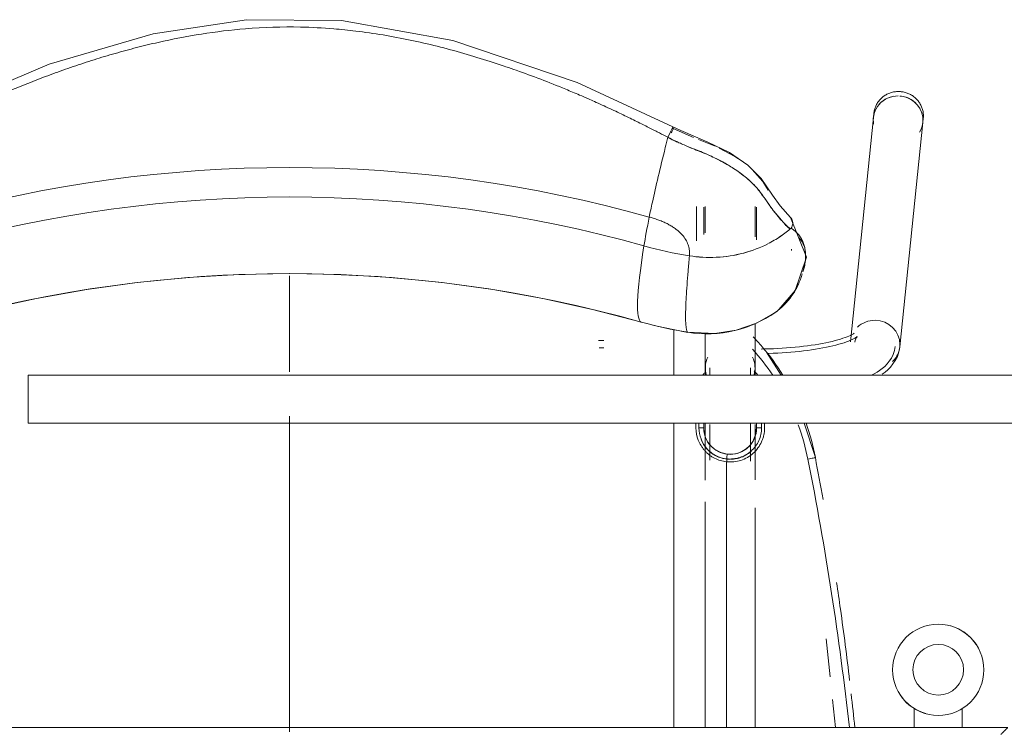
# Model space of a CAD drawing. Header units: metres. Extents: x 2.9 to 42.3, y -72.9 to -49.3.
# Tile 12 of 256: x 6.423 to 6.833, y -69.631 to -69.333. Entities that reach past the tile are written whole.
import ezdxf

# ---------------------------------------------------------------- set-up
doc = ezdxf.new("R2010")
doc.units = ezdxf.units.M
doc.layers.add('A-GENM', color=7, linetype='Continuous', lineweight=18)
doc.layers.add('I-FURN', color=7, linetype='Continuous', lineweight=18)

# ---------------------------------------------------------------- blocks, each defined once
blk = doc.blocks.new('FDE_CJU03_ConjuntoUsoMúltiplo_1mesa4cadeiras - CJU03_ConjuntoUsoMúltiplo_01mesa04cadeiras-V8-2PAV')
at = {"layer": 'I-FURN', "color": 253, "true_color": 0xaaaaaa}
for p, q in [((-0.3, 0.6), (-0.3, -0.6)), ((-0.2999, 0.581), (-0.30767, 0.581)), ((-0.55193, 0.56459), (-0.5537, 0.56477)), ((-0.45849, 0.55498), (-0.55193, 0.56459)), ((-0.30767, 0.561), (-0.2999, 0.561)), ((-0.55582, 0.54418), (-0.55405, 0.544)), ((-0.55405, 0.544), (-0.46061, 0.53439)), ((-0.33687, 0.52438), (-0.32106, 0.52601)), ((-0.3116, 0.52699), (-0.2999, 0.52819)), ((-0.41239, 0.51981), (-0.42667, 0.51514)), ((-0.49865, 0.50985), (-0.49922, 0.50992)), ((-0.44667, 0.50556), (-0.45626, 0.49954)), ((-0.47274, 0.50302), (-0.47353, 0.50407)), ((-0.50439, 0.4947), (-0.51692, 0.4947)), ((-0.50312, 0.49535), (-0.51671, 0.49535)), ((-0.44977, 0.4947), (-0.46821, 0.4947)), ((-0.2999, 0.4947), (-0.39144, 0.4947)), ((-0.41172, 0.48298), (-0.41065, 0.48298)), ((-0.54208, 0.47808), (-0.54484, 0.47118)), ((-0.51692, 0.474), (-0.50605, 0.474)), ((-0.51671, 0.47335), (-0.50533, 0.47335)), ((-0.46418, 0.474), (-0.44977, 0.474)), ((-0.42471, 0.47335), (-0.42667, 0.47335)), ((-0.394, 0.474), (-0.2999, 0.474)), ((-0.54569, 0.46901), (-0.54942, 0.46067)), ((-0.51692, 0.47035), (-0.50262, 0.47035)), ((-0.42667, 0.47136), (-0.42476, 0.47136)), ((-0.55015, 0.4605), (-0.55004, 0.46043)), ((-0.44667, 0.46085), (-0.46567, 0.46085))]:
    blk.add_line(p, q, dxfattribs=at)
at = {"layer": 'I-FURN', "color": 253, "true_color": 0xaaaaaa, "flags": 128}
for points in [[(-0.5537, 0.56477), (-0.55411, 0.5648), (-0.55451, 0.56482), (-0.55492, 0.56482), (-0.55533, 0.5648), (-0.55574, 0.56477), (-0.55614, 0.56472), (-0.55655, 0.56465), (-0.55695, 0.56457), (-0.55734, 0.56447), (-0.55773, 0.56435), (-0.55812, 0.56422), (-0.5585, 0.56407), (-0.55888, 0.56391), (-0.55924, 0.56373), (-0.5596, 0.56353), (-0.55996, 0.56333), (-0.5603, 0.5631), (-0.56063, 0.56287), (-0.56096, 0.56262), (-0.56127, 0.56236), (-0.56158, 0.56208), (-0.56187, 0.5618), (-0.56215, 0.5615), (-0.56242, 0.56119), (-0.56268, 0.56087), (-0.56292, 0.56054), (-0.56315, 0.56021), (-0.56337, 0.55986), (-0.56357, 0.5595), (-0.56376, 0.55914), (-0.56394, 0.55877), (-0.5641, 0.55839), (-0.56424, 0.55801), (-0.56438, 0.55762), (-0.56449, 0.55723), (-0.56459, 0.55683), (-0.56468, 0.55643), (-0.56475, 0.55603), (-0.5648, 0.55562), (-0.56484, 0.55521), (-0.56486, 0.5548), (-0.56487, 0.55439), (-0.56486, 0.55398), (-0.56484, 0.55357), (-0.56479, 0.55317), (-0.56474, 0.55276), (-0.56467, 0.55236), (-0.56458, 0.55196), (-0.56447, 0.55156), (-0.56435, 0.55117), (-0.56422, 0.55078), (-0.56407, 0.5504), (-0.56391, 0.55002), (-0.56373, 0.54965), (-0.56353, 0.54929), (-0.56333, 0.54894), (-0.56311, 0.5486), (-0.56287, 0.54826), (-0.56262, 0.54794), (-0.56236, 0.54762), (-0.56209, 0.54731), (-0.56181, 0.54702), (-0.56151, 0.54674), (-0.5612, 0.54647), (-0.56088, 0.54621), (-0.56056, 0.54597), (-0.56022, 0.54574), (-0.55987, 0.54552), (-0.55952, 0.54532), (-0.55915, 0.54514), (-0.55878, 0.54496), (-0.55841, 0.54481), (-0.55802, 0.54467), (-0.55763, 0.54454), (-0.55724, 0.54443), (-0.55684, 0.54434), (-0.55682, 0.54433)], [(-0.45849, 0.55498), (-0.45643, 0.55461), (-0.45453, 0.55396), (-0.45284, 0.55312), (-0.45136, 0.55214), (-0.45008, 0.55109), (-0.44897, 0.54998), (-0.44799, 0.54885), (-0.44712, 0.54768)], [(-0.45869, 0.55309), (-0.45691, 0.55277), (-0.45527, 0.55221), (-0.45379, 0.55147), (-0.4525, 0.55062), (-0.45136, 0.54968), (-0.45036, 0.54869), (-0.44947, 0.54766), (-0.44867, 0.54659), (-0.44795, 0.54549), (-0.44727, 0.54435), (-0.44667, 0.5432)], [(-0.55682, 0.54433), (-0.55642, 0.54426), (-0.55601, 0.5442), (-0.55582, 0.54418)], [(-0.46276, 0.5372), (-0.46271, 0.53714), (-0.46257, 0.53697), (-0.46237, 0.53668), (-0.46213, 0.53628), (-0.46185, 0.53577), (-0.46155, 0.53516), (-0.46123, 0.53445), (-0.4609, 0.53365), (-0.46056, 0.53276), (-0.46023, 0.53178), (-0.45989, 0.53073), (-0.45956, 0.5296), (-0.45924, 0.5284), (-0.45892, 0.52713), (-0.45861, 0.52579), (-0.45832, 0.5244), (-0.45803, 0.52294), (-0.45776, 0.52144), (-0.4575, 0.51988), (-0.45726, 0.51828), (-0.45703, 0.51663), (-0.45682, 0.51494), (-0.45663, 0.51321), (-0.45645, 0.51145), (-0.45629, 0.50966), (-0.45615, 0.50784), (-0.45603, 0.506), (-0.45592, 0.50414), (-0.45584, 0.50226), (-0.45577, 0.50036)], [(-0.46042, 0.53628), (-0.46118, 0.53642), (-0.46182, 0.53663), (-0.46229, 0.53686), (-0.46259, 0.53706), (-0.46273, 0.53718), (-0.46276, 0.5372)], [(-0.46416, 0.53592), (-0.46411, 0.53586), (-0.46398, 0.53567), (-0.46379, 0.53536), (-0.46356, 0.53494), (-0.46329, 0.5344), (-0.463, 0.53376), (-0.46269, 0.53302), (-0.46238, 0.53219), (-0.46206, 0.53126), (-0.46174, 0.53026), (-0.46142, 0.52918), (-0.4611, 0.52802), (-0.46079, 0.52679), (-0.46049, 0.52549), (-0.4602, 0.52413), (-0.45992, 0.52271), (-0.45965, 0.52124), (-0.4594, 0.51971), (-0.45916, 0.51814), (-0.45894, 0.51652), (-0.45873, 0.51485), (-0.45853, 0.51315), (-0.45836, 0.51142), (-0.4582, 0.50965), (-0.45806, 0.50785), (-0.45793, 0.50603), (-0.45783, 0.50419), (-0.45774, 0.50233), (-0.45767, 0.50046), (-0.45763, 0.49858), (-0.4576, 0.4972)], [(-0.51237, 0.5095), (-0.49582, 0.5162), (-0.48193, 0.5114), (-0.47403, 0.50467), (-0.47352, 0.50406)], [(-0.51238, 0.50949), (-0.51721, 0.5052), (-0.52172, 0.50199), (-0.52857, 0.4973), (-0.53414, 0.49173), (-0.53945, 0.48406), (-0.54383, 0.47499), (-0.54856, 0.46381), (-0.55015, 0.4605)], [(-0.4728, 0.5031), (-0.46839, 0.49533), (-0.46543, 0.48687), (-0.46403, 0.47802), (-0.46455, 0.46675)], [(-0.52375, 0.50018), (-0.52735, 0.49789), (-0.53235, 0.49347)], [(-0.4469, 0.4947), (-0.44764, 0.4947), (-0.44831, 0.4947), (-0.4489, 0.4947), (-0.44942, 0.4947), (-0.44977, 0.4947)], [(-0.44977, 0.4928), (-0.44931, 0.4928), (-0.44878, 0.4928), (-0.44817, 0.4928), (-0.44749, 0.4928), (-0.44673, 0.4928)], [(-0.42667, 0.4928), (-0.42576, 0.4928), (-0.42401, 0.4928), (-0.42222, 0.4928), (-0.42039, 0.4928), (-0.41854, 0.4928), (-0.41665, 0.4928), (-0.41474, 0.4928), (-0.41281, 0.4928), (-0.41086, 0.4928)], [(-0.40316, 0.4947), (-0.40337, 0.4947), (-0.40536, 0.4947), (-0.40735, 0.4947), (-0.40933, 0.4947), (-0.41129, 0.4947), (-0.41324, 0.4947), (-0.41517, 0.4947), (-0.41707, 0.4947), (-0.41895, 0.4947), (-0.4208, 0.4947), (-0.42262, 0.4947), (-0.4244, 0.4947), (-0.42614, 0.4947)], [(-0.41377, 0.48314), (-0.41374, 0.48522), (-0.41411, 0.4873), (-0.41487, 0.48926), (-0.41598, 0.49105), (-0.41742, 0.49259), (-0.41904, 0.49378), (-0.42183, 0.49496), (-0.42471, 0.49535)], [(-0.53678, 0.48784), (-0.53776, 0.48633), (-0.54133, 0.47976)], [(-0.42471, 0.47335), (-0.42265, 0.47355), (-0.42062, 0.47414), (-0.41874, 0.47511), (-0.4171, 0.47641), (-0.41582, 0.47787), (-0.41443, 0.48042), (-0.41377, 0.48314)], [(-0.2999, 0.48285), (-0.32732, 0.48283), (-0.35506, 0.48282), (-0.38282, 0.4828), (-0.4106, 0.48278)], [(-0.4469, 0.4759), (-0.44764, 0.4759), (-0.44831, 0.4759), (-0.4489, 0.4759), (-0.44942, 0.4759), (-0.44977, 0.4759)], [(-0.41129, 0.4759), (-0.41324, 0.4759), (-0.41517, 0.4759), (-0.41707, 0.4759), (-0.41895, 0.4759), (-0.4208, 0.4759), (-0.42262, 0.4759), (-0.4244, 0.4759), (-0.42614, 0.4759)], [(-0.44977, 0.474), (-0.44931, 0.474), (-0.44878, 0.474), (-0.44817, 0.474), (-0.44749, 0.474), (-0.44673, 0.474)], [(-0.42667, 0.474), (-0.42576, 0.474), (-0.42401, 0.474), (-0.42222, 0.474), (-0.42039, 0.474), (-0.41854, 0.474), (-0.41665, 0.474), (-0.41474, 0.474), (-0.41281, 0.474), (-0.41086, 0.474), (-0.40889, 0.474), (-0.40691, 0.474), (-0.40492, 0.474), (-0.40293, 0.474)], [(-0.46881, 0.44737), (-0.4671, 0.45393), (-0.46566, 0.46055), (-0.46454, 0.46676)], [(-0.55015, 0.4605), (-0.5686, 0.42062), (-0.58611, 0.36885), (-0.59447, 0.32251), (-0.59479, 0.28298), (-0.58887, 0.24413), (-0.57619, 0.20079), (-0.55586, 0.15267), (-0.55203, 0.14493), (-0.55018, 0.14122)], [(-0.54581, 0.45843), (-0.54678, 0.45891), (-0.54777, 0.45939), (-0.54868, 0.45984), (-0.54943, 0.46019), (-0.54994, 0.46042), (-0.55015, 0.4605), (-0.55015, 0.4605)], [(-0.54942, 0.46067), (-0.54947, 0.46056), (-0.54953, 0.46044)], [(-0.2999, 0.46085), (-0.30338, 0.46085), (-0.33902, 0.46085), (-0.37469, 0.46085), (-0.41039, 0.46085), (-0.42667, 0.46085)], [(-0.46881, 0.15433), (-0.47414, 0.17483), (-0.47866, 0.19553), (-0.48237, 0.2164), (-0.48527, 0.23742), (-0.48734, 0.25853), (-0.48858, 0.27972), (-0.48899, 0.30094), (-0.48857, 0.32216), (-0.48732, 0.34335), (-0.48525, 0.36447), (-0.48235, 0.38548), (-0.47863, 0.40635), (-0.4741, 0.42705), (-0.46881, 0.44737)], [(-0.46109, 0.42953), (-0.46109, 0.42994), (-0.46109, 0.43031), (-0.46109, 0.43066), (-0.46109, 0.43097), (-0.46109, 0.43124), (-0.46109, 0.43148), (-0.46109, 0.43169), (-0.46109, 0.4318)], [(-0.45809, 0.4318), (-0.45809, 0.43162), (-0.45809, 0.4314), (-0.45809, 0.43115), (-0.45809, 0.43086), (-0.45809, 0.43054), (-0.45809, 0.43019), (-0.45809, 0.4298)]]:
    blk.add_lwpolyline(points, dxfattribs=at)
at = {"layer": 'I-FURN', "color": 253, "true_color": 0xaaaaaa}
for centre, radius, start, end in [((-0.32396, 0.571), 0.019, 0, 180), ((-0.324, 0.571), 0.01896, 123.4155, 164.0262), ((-0.324, 0.571), 0.01053, 0, 180), ((-0.32396, 0.571), 0.019, 180, 360), ((-0.324, 0.571), 0.01053, 180, 0), ((-0.324, 0.571), 0.01896, 303.4155, 344.0262)]:
    blk.add_arc(centre, radius, start, end, dxfattribs=at)
for centre, major_axis, ratio, start_param, end_param in [((-0.55299, 0.55429), (0.00106, 0.0103), 0.967163, 0.656571, 1.578726), ((-0.55299, 0.55429), (0.00106, 0.0103), 0.967163, 0.589816, 1.471565), ((-0.55299, 0.55429), (0.00106, 0.0103), 0.967163, 5.858731, 6.905929), ((-0.55299, 0.55429), (0.00106, 0.0103), 0.967163, 5.976302, 6.851227), ((-0.55299, 0.55429), (0.00106, 0.0103), 0.967163, 1.669941, 3.417141), ((-0.55299, 0.55429), (0.00106, 0.0103), 0.967163, 1.471565, 1.598786), ((-0.45955, 0.54468), (0.00106, 0.0103), 0.967163, 0.099145, 1.669941), ((-0.45955, 0.54468), (0.00106, 0.0103), 0.967163, 5.596932, 6.38233), ((-0.55299, 0.55429), (0.00106, 0.0103), 0.967163, 1.838177, 2.584285), ((-0.55299, 0.55429), (0.00106, 0.0103), 0.967163, 2.855299, 3.394061), ((-0.45955, 0.54468), (0.00106, 0.0103), 0.967163, 1.669941, 2.455339), ((-0.44977, 0.48435), (0, 0.01035), 0.978148, 5.962504, 6.738191), ((-0.44977, 0.48435), (0, 0.01035), 0.978148, 2.686587, 3.462274), ((-0.65627, 0.49418), (0, 0.1656), 0.978148, 4.432561, 4.549768), ((-0.76073, 0.51436), (-0.29621, 0.04754), 0.033662, 2.678566, 2.728869), ((-0.76073, 0.51436), (-0.29621, 0.04754), 0.033662, 2.72888, 2.779171), ((-0.76073, 0.51436), (-0.29621, 0.04754), 0.033662, 2.779174, 2.829474), ((-0.76073, 0.51436), (-0.29621, 0.04754), 0.033662, 2.829483, 2.930079), ((-0.76073, 0.51436), (-0.29621, 0.04754), 0.033662, 2.930086, 2.980382), ((-0.62829, 0.49418), (0, 0.16963), 0.978148, 4.432561, 4.549768), ((-0.76073, 0.51436), (-0.29621, 0.04754), 0.033662, 2.980391, 3.030684), ((-0.76073, 0.51436), (-0.29621, 0.04754), 0.033662, 3.030688, 3.13129), ((-0.57325, 0.47058), (-0.07702, 0.02165), 0.057423, 1.951227, 2.011546), ((-0.57325, 0.47058), (-0.07702, 0.02165), 0.057423, 2.011546, 2.373457), ((-0.57325, 0.47058), (-0.07702, 0.02165), 0.057423, 2.373457, 2.433775), ((-0.57325, 0.47058), (-0.07702, 0.02165), 0.057423, 2.433775, 2.494094), ((-0.00271, 0.30085), (0, 0.54235), 0.978148, 1.290968, 1.850624), ((0.0018, 0.30085), (0, 0.5344), 0.978148, 1.290968, 1.850624), ((-0.60511, 0.48104), (-0.11745, 0.03301), 0.057423, 2.494094, 2.683805), ((-0.7576, 0.5286), (-0.28881, 0.08118), 0.057423, 2.683805, 3.136529), ((0.02978, 0.30085), (0, 0.53037), 0.978148, 1.290968, 1.850624)]:
    blk.add_ellipse(centre, major_axis=major_axis, ratio=ratio, start_param=start_param, end_param=end_param, dxfattribs=at)
for points, knots in [([(-0.297, 0.597), (-0.29727, 0.59726), (-0.29765, 0.59765), (-0.29815, 0.59815), (-0.29845, 0.59845), (-0.29867, 0.59867), (-0.29888, 0.59888), (-0.29908, 0.59908), (-0.29926, 0.59926), (-0.29942, 0.59942), (-0.29961, 0.59961), (-0.29978, 0.59978), (-0.29995, 0.59995), (-0.3, 0.6), (-0.3, 0.6)], [-1, -1, -1, -1, -0.833333, -0.75, -0.666667, -0.625, -0.583333, -0.5, -0.458333, -0.416667, -0.333333, -0.25, -0.166667, 0, 0, 0, 0]), ([(-0.41174, 0.5167), (-0.39317, 0.52039), (-0.356, 0.52697), (-0.31859, 0.53193), (-0.2999, 0.53399)], [0, 0, 0, 0, 0.2222222, 0.4430121, 0.4430121, 0.4430121, 0.4430121]), ([(-0.3195, 0.5341), (-0.32942, 0.53294), (-0.34304, 0.53118), (-0.35663, 0.52922), (-0.36033, 0.52866)], [0.6330711, 0.6330711, 0.6330711, 0.6330711, 0.75, 0.7938399, 0.7938399, 0.7938399, 0.7938399]), ([(-0.36033, 0.52866), (-0.35663, 0.52922), (-0.34304, 0.53118), (-0.32942, 0.53294), (-0.3195, 0.5341)], [0.2061667, 0.2061667, 0.2061667, 0.2061667, 0.25, 0.3669429, 0.3669429, 0.3669429, 0.3669429]), ([(-0.48971, 0.51461), (-0.49047, 0.51484), (-0.49171, 0.51517), (-0.49332, 0.51551), (-0.49449, 0.51567), (-0.49553, 0.51574), (-0.4969, 0.51577), (-0.49851, 0.51565), (-0.50032, 0.5153), (-0.50202, 0.51475), (-0.50362, 0.51399), (-0.50561, 0.51259), (-0.50699, 0.51106), (-0.50792, 0.50975)], [0.5090671, 0.5090671, 0.5090671, 0.5090671, 0.55, 0.575, 0.6, 0.625, 0.65, 0.7, 0.75, 0.8, 0.85, 0.9, 1, 1, 1, 1]), ([(-0.50388, 0.51313), (-0.50316, 0.51372), (-0.50196, 0.51453), (-0.50012, 0.51529), (-0.49844, 0.51567), (-0.49722, 0.51576), (-0.4966, 0.51577)], [0.1247355, 0.1247355, 0.1247355, 0.1247355, 0.2, 0.25, 0.3, 0.3463075, 0.3463075, 0.3463075, 0.3463075]), ([(-0.49432, 0.51565), (-0.49394, 0.5156), (-0.49316, 0.5155), (-0.49173, 0.51522), (-0.49067, 0.51496), (-0.49006, 0.51479)], [0.4, 0.4, 0.4, 0.4, 0.425, 0.45, 0.48350906, 0.48350906, 0.48350906, 0.48350906]), ([(-0.47372, 0.50434), (-0.47421, 0.50492), (-0.47518, 0.50602), (-0.47665, 0.50747), (-0.47785, 0.50853), (-0.47879, 0.50929), (-0.4795, 0.50982), (-0.48016, 0.51029), (-0.48097, 0.51085), (-0.48189, 0.51144), (-0.48284, 0.51197), (-0.48375, 0.51241), (-0.48452, 0.51274), (-0.48547, 0.51313), (-0.4869, 0.51369), (-0.48814, 0.51412), (-0.48897, 0.51439)], [0, 0, 0, 0, 0.05, 0.1, 0.15, 0.175, 0.2, 0.225, 0.25, 0.3, 0.35, 0.375, 0.4, 0.425, 0.45, 0.495546, 0.495546, 0.495546, 0.495546]), ([(-0.48425, 0.51255), (-0.4836, 0.51223), (-0.48252, 0.51166), (-0.48133, 0.51095), (-0.48048, 0.51041), (-0.47981, 0.50995), (-0.47947, 0.50971), (-0.47934, 0.50961)], [0.6, 0.6, 0.6, 0.6, 0.65, 0.7, 0.75, 0.775, 0.7919906, 0.7919906, 0.7919906, 0.7919906]), ([(-0.54236, 0.46572), (-0.54203, 0.46647), (-0.54135, 0.46807), (-0.54022, 0.47091), (-0.5389, 0.47419), (-0.53754, 0.47728), (-0.53634, 0.47976), (-0.53526, 0.48176), (-0.53421, 0.48358), (-0.5329, 0.48568), (-0.53104, 0.4884), (-0.52887, 0.49119), (-0.5269, 0.49335), (-0.52544, 0.49477), (-0.52451, 0.4956), (-0.52374, 0.49624), (-0.52288, 0.49692), (-0.52204, 0.49753), (-0.52121, 0.49812), (-0.5203, 0.49875), (-0.51916, 0.49954), (-0.51753, 0.50067), (-0.51577, 0.50194), (-0.51399, 0.50332), (-0.51264, 0.50442), (-0.51144, 0.50546), (-0.51008, 0.50672), (-0.50875, 0.50809), (-0.50795, 0.50898), (-0.5076, 0.50938)], [0.125, 0.125, 0.125, 0.125, 0.15625, 0.1875, 0.21875, 0.25, 0.28125, 0.3125, 0.34375, 0.375, 0.40625, 0.4375, 0.46875, 0.484375, 0.5, 0.515625, 0.53125, 0.5625, 0.59375, 0.625, 0.65625, 0.6875, 0.75, 0.78125, 0.8125, 0.84375, 0.875, 0.9375, 1, 1, 1, 1]), ([(-0.5076, 0.50938), (-0.50788, 0.50889), (-0.50845, 0.50818), (-0.50951, 0.50719), (-0.51042, 0.50641), (-0.5115, 0.50552), (-0.51274, 0.50447), (-0.51405, 0.50335), (-0.51533, 0.50227), (-0.51658, 0.50133), (-0.51784, 0.50046), (-0.51888, 0.49977), (-0.51968, 0.49921), (-0.52007, 0.49892), (-0.52026, 0.49878)], [0, 0, 0, 0, 0.0625, 0.09375, 0.125, 0.15625, 0.1875, 0.21875, 0.25, 0.28125, 0.3125, 0.34375, 0.359375, 0.375, 0.375, 0.375, 0.375]), ([(-0.50935, 0.51033), (-0.51, 0.51047), (-0.51114, 0.51039), (-0.51207, 0.50979), (-0.51238, 0.50949)], [0.25, 0.25, 0.25, 0.25, 0.5, 0.6689889, 0.6689889, 0.6689889, 0.6689889]), ([(-0.51237, 0.5095), (-0.51229, 0.50958), (-0.51197, 0.50986), (-0.5113, 0.51023), (-0.51034, 0.51045), (-0.50901, 0.51035), (-0.50808, 0.50985), (-0.5076, 0.50938)], [0.3327516, 0.3327516, 0.3327516, 0.3327516, 0.375, 0.5, 0.625, 0.75, 1, 1, 1, 1]), ([(-0.47914, 0.50947), (-0.47893, 0.50932), (-0.4785, 0.50899), (-0.47766, 0.50832), (-0.47661, 0.50741), (-0.47561, 0.50641), (-0.47504, 0.5058), (-0.47502, 0.50578)], [0.8, 0.8, 0.8, 0.8, 0.825, 0.85, 0.9, 0.95, 0.9521805, 0.9521805, 0.9521805, 0.9521805]), ([(-0.46456, 0.46672), (-0.46355, 0.47296), (-0.46384, 0.48309), (-0.46831, 0.49592), (-0.47176, 0.50168), (-0.47372, 0.50434)], [0, 0, 0, 0, 0.5, 0.75, 1, 1, 1, 1]), ([(-0.44675, 0.50631), (-0.45089, 0.50372), (-0.45634, 0.49971), (-0.46136, 0.49518), (-0.46271, 0.49389)], [0.5379186, 0.5379186, 0.5379186, 0.5379186, 0.75, 0.8312939, 0.8312939, 0.8312939, 0.8312939]), ([(-0.47341, 0.50391), (-0.46958, 0.49862), (-0.46541, 0.48953), (-0.46408, 0.47977), (-0.46396, 0.4765)], [0, 0, 0, 0, 0.5, 0.75, 0.75, 0.75, 0.75]), ([(-0.52026, 0.49878), (-0.52045, 0.49864), (-0.52081, 0.49837), (-0.52142, 0.49791), (-0.52212, 0.49742), (-0.52293, 0.49686), (-0.52376, 0.49622), (-0.52426, 0.49581), (-0.52454, 0.49557)], [0.375, 0.375, 0.375, 0.375, 0.390625, 0.40625, 0.4375, 0.46875, 0.484375, 0.5, 0.5, 0.5, 0.5]), ([(-0.42475, 0.49868), (-0.4237, 0.49866), (-0.42219, 0.49849), (-0.42029, 0.49798), (-0.4185, 0.49729), (-0.41632, 0.496), (-0.41409, 0.494), (-0.41236, 0.49155), (-0.41111, 0.48878), (-0.41053, 0.48594), (-0.4105, 0.4839), (-0.41059, 0.48285)], [0, 0, 0, 0, 0.125, 0.1875, 0.25, 0.375, 0.5, 0.625, 0.75, 0.875, 1, 1, 1, 1]), ([(-0.42471, 0.49535), (-0.42471, 0.49535), (-0.42473, 0.49551), (-0.42474, 0.49595), (-0.42475, 0.49653), (-0.42475, 0.49708), (-0.42475, 0.49743)], [0, 0, 0, 0, 0.333333, 0.5, 0.666667, 1, 1, 1, 1]), ([(-0.49866, 0.4935), (-0.49826, 0.49234), (-0.49676, 0.48748), (-0.49539, 0.47855), (-0.49585, 0.47098), (-0.49643, 0.46737)], [0.4202401, 0.4202401, 0.4202401, 0.4202401, 0.5, 0.75, 1, 1, 1, 1]), ([(-0.41166, 0.48468), (-0.41167, 0.48503), (-0.41172, 0.48584), (-0.41191, 0.48706), (-0.41235, 0.48874), (-0.4133, 0.49084), (-0.41436, 0.49231), (-0.41497, 0.49298)], [0.07592, 0.07592, 0.07592, 0.07592, 0.125, 0.1875, 0.25, 0.375, 0.5, 0.5, 0.5, 0.5]), ([(-0.42476, 0.47136), (-0.42159, 0.47135), (-0.41688, 0.47318), (-0.41295, 0.47827), (-0.41202, 0.48132), (-0.41185, 0.48285)], [0, 0, 0, 0, 0.5, 0.75, 1, 1, 1, 1]), ([(-0.4106, 0.48278), (-0.41071, 0.48196), (-0.41108, 0.48027), (-0.41187, 0.47823), (-0.41273, 0.47671), (-0.41349, 0.47565), (-0.41435, 0.47466), (-0.41526, 0.47376), (-0.41626, 0.47294), (-0.41771, 0.47195), (-0.42044, 0.4706), (-0.42295, 0.47014), (-0.42475, 0.47011)], [0, 0, 0, 0, 0.125, 0.25, 0.3125, 0.375, 0.4375, 0.5, 0.5625, 0.625, 0.75, 1, 1, 1, 1]), ([(-0.42001, 0.4722), (-0.41928, 0.47248), (-0.41821, 0.47301), (-0.41688, 0.4739), (-0.41597, 0.47465), (-0.41513, 0.47547), (-0.41435, 0.47638), (-0.41366, 0.47735), (-0.41288, 0.47874), (-0.41215, 0.48062), (-0.41183, 0.4822), (-0.41172, 0.48298)], [0.25, 0.25, 0.25, 0.25, 0.375, 0.4375, 0.5, 0.5625, 0.625, 0.6875, 0.75, 0.875, 1, 1, 1, 1]), ([(-0.41377, 0.48314), (-0.41377, 0.48313), (-0.41364, 0.48309), (-0.41323, 0.48303), (-0.41269, 0.48295), (-0.41219, 0.48289), (-0.41185, 0.48285)], [0, 0, 0, 0, 0.333333, 0.5, 0.666667, 1, 1, 1, 1]), ([(-0.44672, 0.47295), (-0.44707, 0.47321), (-0.44752, 0.47358), (-0.44794, 0.47397), (-0.44805, 0.47408)], [0.4375, 0.4375, 0.4375, 0.4375, 0.5, 0.52213703, 0.52213703, 0.52213703, 0.52213703]), ([(-0.42476, 0.47136), (-0.42476, 0.4717), (-0.42475, 0.47223), (-0.42474, 0.47278), (-0.42473, 0.47299), (-0.42473, 0.47308)], [0, 0, 0, 0, 0.3333333, 0.5, 0.6666667, 0.6666667, 0.6666667, 0.6666667]), ([(-0.49643, 0.46737), (-0.49683, 0.46741), (-0.49741, 0.46745), (-0.49801, 0.46743), (-0.49816, 0.46742)], [-1, -1, -1, -1, -0.9166667, -0.8890389, -0.8890389, -0.8890389, -0.8890389]), ([(-0.54581, 0.45843), (-0.54534, 0.45936), (-0.54454, 0.46098), (-0.54333, 0.46357), (-0.54269, 0.46497), (-0.54236, 0.46572)], [0, 0, 0, 0, 0.0625, 0.09375, 0.125, 0.125, 0.125, 0.125]), ([(-0.50418, 0.46513), (-0.50488, 0.46461), (-0.50595, 0.46367), (-0.50731, 0.46209), (-0.50796, 0.46119), (-0.50828, 0.46072)], [-0.5555556, -0.5555556, -0.5555556, -0.5555556, -0.4444444, -0.3888889, -0.3333333, -0.3333333, -0.3333333, -0.3333333]), ([(-0.49817, 0.46742), (-0.49847, 0.4674), (-0.4991, 0.46733), (-0.49974, 0.46721), (-0.50006, 0.46712)], [-0.8888889, -0.8888889, -0.8888889, -0.8888889, -0.8333333, -0.7777827, -0.7777827, -0.7777827, -0.7777827]), ([(-0.54581, 0.45843), (-0.54638, 0.45729), (-0.54727, 0.45555), (-0.54854, 0.45307), (-0.54997, 0.45025), (-0.55201, 0.4462), (-0.55429, 0.44154), (-0.55623, 0.43749), (-0.55774, 0.43427), (-0.55925, 0.43098), (-0.56059, 0.428), (-0.56143, 0.42611), (-0.56179, 0.42528)], [-1, -1, -1, -1, -0.9826389, -0.9739583, -0.9652778, -0.9479167, -0.9305556, -0.921875, -0.9131944, -0.9045139, -0.8958333, -0.8888889, -0.8888889, -0.8888889, -0.8888889]), ([(-0.56179, 0.42528), (-0.56234, 0.42403), (-0.56376, 0.42077), (-0.56662, 0.41397), (-0.57003, 0.40539), (-0.57297, 0.39742), (-0.57471, 0.39243), (-0.5752, 0.39098)], [-0.8888889, -0.8888889, -0.8888889, -0.8888889, -0.8784722, -0.8611111, -0.8263889, -0.7916667, -0.7777778, -0.7777778, -0.7777778, -0.7777778]), ([(-0.5752, 0.39098), (-0.57594, 0.38882), (-0.57789, 0.38295), (-0.58079, 0.37341), (-0.58377, 0.36234), (-0.58722, 0.34736), (-0.58966, 0.333), (-0.59075, 0.32231), (-0.591, 0.31925)], [-0.7777778, -0.7777778, -0.7777778, -0.7777778, -0.7569444, -0.7222222, -0.6875, -0.6527778, -0.5833333, -0.5555556, -0.5555556, -0.5555556, -0.5555556]), ([(-0.591, 0.31925), (-0.59137, 0.31465), (-0.59201, 0.30238), (-0.59163, 0.2901), (-0.591, 0.28246)], [-0.5555555, -0.5555555, -0.5555555, -0.5555555, -0.5138889, -0.4444444, -0.4444444, -0.4444444, -0.4444444]), ([(-0.48803, 0.30085), (-0.48579, 0.30085), (-0.48177, 0.30085), (-0.47596, 0.30085), (-0.4706, 0.30085), (-0.46613, 0.30085), (-0.46256, 0.30085), (-0.45986, 0.30085), (-0.45725, 0.30085), (-0.45397, 0.30085), (-0.45095, 0.30085), (-0.44877, 0.30085), (-0.44808, 0.30085)], [0.0571196, 0.0571196, 0.0571196, 0.0571196, 0.0833333, 0.1041667, 0.125, 0.1458333, 0.15625, 0.1666667, 0.1770833, 0.1875, 0.2083333, 0.2178571, 0.2178571, 0.2178571, 0.2178571]), ([(-0.4296, 0.30085), (-0.42593, 0.30085), (-0.41721, 0.30085), (-0.39894, 0.30085), (-0.38046, 0.30085), (-0.36501, 0.30085), (-0.35334, 0.30085), (-0.34376, 0.30085), (-0.33629, 0.30085), (-0.33087, 0.30085), (-0.32545, 0.30085), (-0.31798, 0.30085), (-0.30885, 0.30085), (-0.30153, 0.30085), (-0.29811, 0.30085)], [0.2953586, 0.2953586, 0.2953586, 0.2953586, 0.3333333, 0.375, 0.4166667, 0.4375, 0.4583333, 0.4791667, 0.4895833, 0.5, 0.5104167, 0.5208333, 0.5416667, 0.5600637, 0.5600637, 0.5600637, 0.5600637])]:
    blk.add_open_spline(points, degree=3, knots=knots, dxfattribs=at)
for points in [[(-0.31396, 0.53473), (-0.30928, 0.53526), (-0.30461, 0.53576), (-0.29993, 0.53624)], [(-0.29993, 0.53624), (-0.30461, 0.53576), (-0.30928, 0.53526), (-0.31395, 0.53473)], [(-0.39492, 0.52303), (-0.40075, 0.522), (-0.40657, 0.52092), (-0.41239, 0.51981)], [(-0.41239, 0.51981), (-0.40657, 0.52092), (-0.40075, 0.522), (-0.39492, 0.52303)], [(-0.41239, 0.51981), (-0.41725, 0.51889), (-0.42205, 0.51759), (-0.42672, 0.51595)], [(-0.42601, 0.51268), (-0.42136, 0.51439), (-0.41659, 0.51574), (-0.41174, 0.5167)], [(-0.41174, 0.5167), (-0.41182, 0.51713), (-0.41198, 0.51796), (-0.41219, 0.51899), (-0.41234, 0.51966), (-0.41238, 0.51982), (-0.41239, 0.51981)], [(-0.5076, 0.50938), (-0.50784, 0.50961), (-0.50839, 0.51002), (-0.50902, 0.51026), (-0.50935, 0.51033)], [(-0.50415, 0.50474), (-0.50521, 0.50636), (-0.50637, 0.50791), (-0.5076, 0.50938)], [(-0.50497, 0.50595), (-0.5038, 0.50427), (-0.50272, 0.5025), (-0.50174, 0.50064)], [(-0.49754, 0.48985), (-0.4985, 0.49348), (-0.49985, 0.49697), (-0.50154, 0.50025)], [(-0.47175, 0.50136), (-0.47222, 0.50224), (-0.47277, 0.50313), (-0.47341, 0.50391)], [(-0.47341, 0.50391), (-0.47276, 0.50311), (-0.47218, 0.5022), (-0.47169, 0.50128)], [(-0.45757, 0.4936), (-0.45415, 0.4967), (-0.45051, 0.49955), (-0.44669, 0.50212)], [(-0.42667, 0.49868), (-0.42603, 0.49868), (-0.42539, 0.49868), (-0.42475, 0.49868)], [(-0.42475, 0.49743), (-0.42539, 0.49743), (-0.42603, 0.49743), (-0.42667, 0.49743)], [(-0.41185, 0.48285), (-0.41165, 0.48468), (-0.41202, 0.48843), (-0.41479, 0.49333), (-0.41929, 0.49665), (-0.42293, 0.49743), (-0.42475, 0.49743)], [(-0.52454, 0.49557), (-0.52509, 0.49509), (-0.52642, 0.49386), (-0.52875, 0.49135), (-0.53103, 0.48845), (-0.53228, 0.48661), (-0.53281, 0.48578)], [(-0.44849, 0.49427), (-0.44798, 0.4948), (-0.44743, 0.49528), (-0.44685, 0.49573)], [(-0.42667, 0.49535), (-0.42601, 0.49535), (-0.42536, 0.49535), (-0.42471, 0.49535)], [(-0.42471, 0.49535), (-0.42316, 0.49535), (-0.42009, 0.49469), (-0.41627, 0.49191), (-0.41392, 0.48781), (-0.4136, 0.48467), (-0.41377, 0.48314)], [(-0.49581, 0.4787), (-0.496, 0.48248), (-0.49657, 0.48623), (-0.49754, 0.48985)], [(-0.53281, 0.48578), (-0.53335, 0.48495), (-0.53424, 0.48349), (-0.53535, 0.4815), (-0.5364, 0.47952), (-0.53716, 0.47802), (-0.53756, 0.47718)], [(-0.41172, 0.48298), (-0.41168, 0.48347), (-0.41166, 0.48394), (-0.41166, 0.48441)], [(-0.41377, 0.48314), (-0.41392, 0.48181), (-0.41471, 0.4792), (-0.41721, 0.47597), (-0.42069, 0.47386), (-0.42337, 0.47335), (-0.42471, 0.47335)], [(-0.53756, 0.47718), (-0.53797, 0.47633), (-0.53885, 0.47444), (-0.54014, 0.47135), (-0.54134, 0.46829), (-0.54238, 0.46565), (-0.5433, 0.46346), (-0.54417, 0.4615), (-0.545, 0.45982), (-0.54554, 0.45887), (-0.54581, 0.45843)], [(-0.49643, 0.46737), (-0.49583, 0.47107), (-0.49563, 0.47484), (-0.4958, 0.47858)], [(-0.42475, 0.47011), (-0.42539, 0.47011), (-0.42603, 0.47011), (-0.42667, 0.47011)], [(-0.50208, 0.46639), (-0.50276, 0.46607), (-0.50347, 0.46565), (-0.50418, 0.46513)], [(-0.50006, 0.46712), (-0.50072, 0.46696), (-0.50139, 0.46672), (-0.50208, 0.46639)], [(-0.5477, 0.45982), (-0.54793, 0.45993), (-0.54838, 0.46015), (-0.54898, 0.46045), (-0.54929, 0.4606), (-0.54942, 0.46067)], [(-0.50828, 0.46072), (-0.50859, 0.46025), (-0.50918, 0.45929), (-0.50975, 0.4582), (-0.51002, 0.45765)], [(-0.51002, 0.45765), (-0.51029, 0.4571), (-0.51079, 0.45599), (-0.51123, 0.45484), (-0.51145, 0.45422)], [(-0.51145, 0.45422), (-0.51167, 0.45361), (-0.5121, 0.4523), (-0.51244, 0.45114), (-0.51258, 0.45064)], [(-0.591, 0.28246), (-0.59051, 0.27634), (-0.58902, 0.26415), (-0.58668, 0.25211), (-0.58532, 0.2461)], [(-0.58532, 0.2461), (-0.58464, 0.2431), (-0.58319, 0.23711), (-0.58076, 0.2282), (-0.57813, 0.21945), (-0.5762, 0.21359), (-0.57522, 0.21071)], [(-0.57522, 0.21071), (-0.57424, 0.20783), (-0.57224, 0.20219), (-0.56913, 0.19399), (-0.56576, 0.18558), (-0.5632, 0.17956), (-0.56182, 0.17642)]]:
    blk.add_open_spline(points, degree=3, dxfattribs=at)
blk = doc.blocks.new('Led_Stripe_11805 - Led_Stripe_11805-8047500-2PAV')
at = {"layer": 'A-GENM', "color": 253, "true_color": 0xaaaaaa}
for p, q in [((-1, -0.01), (-1, 0.01)), ((-1, 0.01), (1, 0.01)), ((1, -0.01), (-1, -0.01))]:
    blk.add_line(p, q, dxfattribs=at)
blk = doc.blocks.new('4 GRE - ESCOLA DE CINEMA E AUDIOVISUAL CINE REX R07_rvt-1-2PAV')
at = {"layer": 'A-GENM', "color": 253, "lineweight": 18, "true_color": 0xaaaaaa, "extrusion": (0, 0, -1), "rotation": 180}
blk.add_blockref('Led_Stripe_11805 - Led_Stripe_11805-8047500-2PAV', (-7.42694, -69.49156), dxfattribs=at)
at = {"layer": 'I-FURN', "color": 253, "lineweight": 18, "true_color": 0xaaaaaa, "rotation": 270.0000000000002}
blk.add_blockref('FDE_CJU03_ConjuntoUsoMúltiplo_1mesa4cadeiras - CJU03_ConjuntoUsoMúltiplo_01mesa04cadeiras-V8-2PAV', (6.23499, -69.92822), dxfattribs=at)

msp = doc.modelspace()

# ---------------------------------------------------------------- block references
at = {"lineweight": 5}
msp.add_blockref('4 GRE - ESCOLA DE CINEMA E AUDIOVISUAL CINE REX R07_rvt-1-2PAV', (0, 0), dxfattribs=at)

doc.saveas('drawing.dxf')
